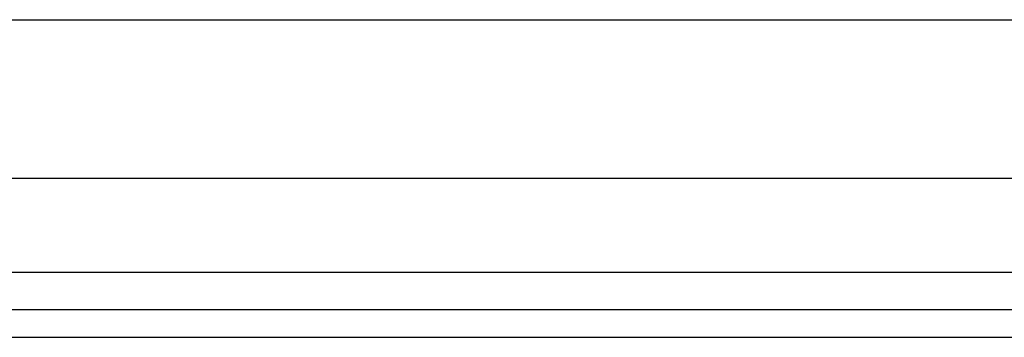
# Model space of a CAD drawing. Header units: inches. Extents: x 5 to 143, y 9 to 75.
# Tile 6 of 125: x 6.9 to 9.34, y 26.873 to 27.66. Entities that reach past the tile are written whole.
import ezdxf

# ---------------------------------------------------------------- set-up
doc = ezdxf.new("R2010")
doc.units = ezdxf.units.IN
doc.header["$MEASUREMENT"] = 0
doc.layers.add('Visible Edges(ANSI)', color=7, linetype='Continuous', lineweight=25)
doc.layers.add('Visible Tangent Edges(ANSI)', color=7, linetype='Continuous', lineweight=25)

msp = doc.modelspace()

# ---------------------------------------------------------------- linework, layer by layer
at = {"layer": 'Visible Edges(ANSI)'}
for p, q in [((5.6026, 27.6605), (33.7467, 27.6605)), ((33.7467, 27.2668), (5.6026, 27.2668)), ((34.4829, 26.9411), (4.8869, 26.9411)), ((4.8869, 26.8731), (34.4829, 26.8731))]:
    msp.add_line(p, q, dxfattribs=at)
at = {"layer": 'Visible Tangent Edges(ANSI)'}
msp.add_line((34.4829, 27.0341), (4.8869, 27.0341), dxfattribs=at)

doc.saveas('drawing.dxf')
